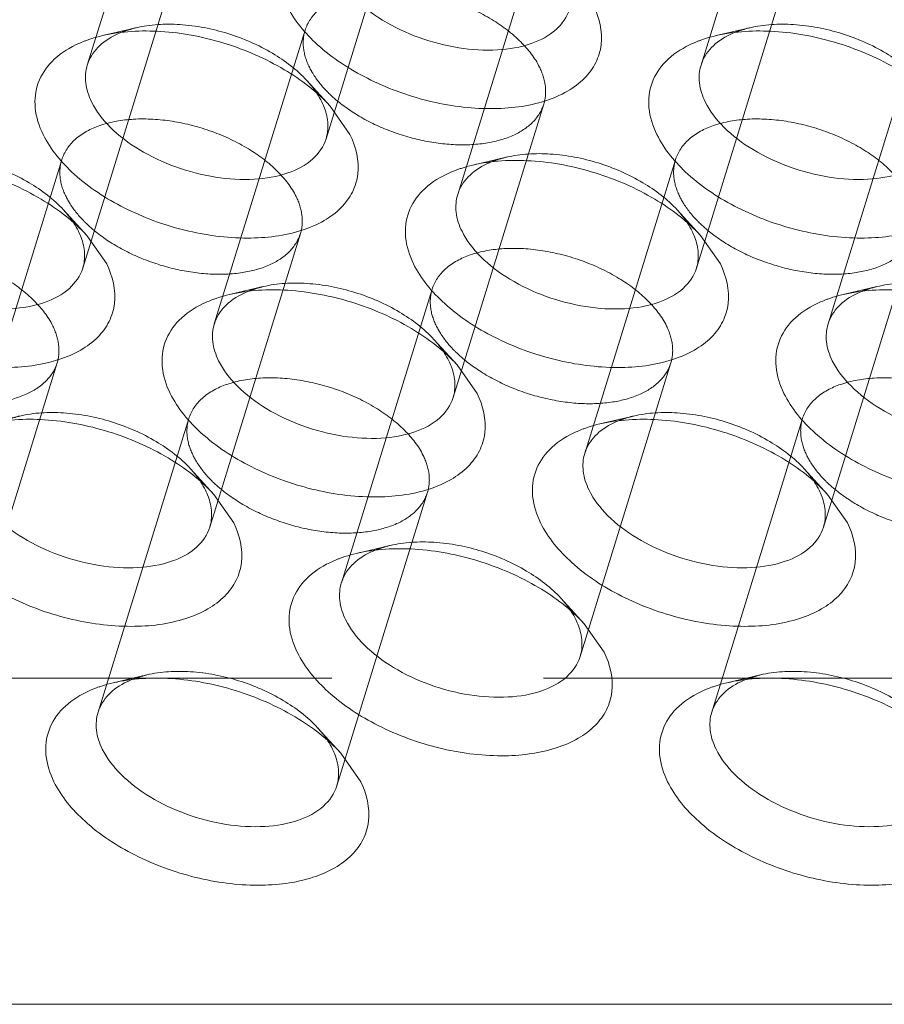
# Model space of a CAD drawing. Header units: millimetres. Extents: x 4497 to 13960, y 12291 to 16372.
# Tile 88 of 217: x 4886 to 4896, y 15290 to 15302. Entities that reach past the tile are written whole.
import ezdxf

# ---------------------------------------------------------------- set-up
doc = ezdxf.new("R2010")
doc.units = ezdxf.units.MM
doc.header["$LTSCALE"] = 0.8
doc.linetypes.add('HIDDEN', pattern=[9.525, 6.35, -3.175])
doc.layers.get('0').update_dxf_attribs({"linetype": 'CONTINUOUS', "lineweight": 0})
doc.layers.add('3', color=5, linetype='HIDDEN', lineweight=0)

msp = doc.modelspace()

# ---------------------------------------------------------------- linework, layer by layer
at = {"lineweight": 15}
for p, q in [((4889.773, 15300.578), (4890.011, 15300.237)), ((4886.852, 15299.024), (4887.09, 15298.683)), ((4894.22, 15299.024), (4894.458, 15298.683)), ((4891.299, 15297.47), (4891.537, 15297.129)), ((4888.377, 15295.916), (4888.615, 15295.575)), ((4895.746, 15295.916), (4895.983, 15295.575)), ((4892.824, 15294.362), (4893.062, 15294.021)), ((4889.902, 15292.808), (4890.14, 15292.467)), ((4943.998, 15289.794), (4860.642, 15289.794))]:
    msp.add_line(p, q, dxfattribs=at)
for centre, radius, start, end in [((4887.328, 15300.926), 0.493, 155.6291, 162.8691), ((4894.697, 15300.926), 0.493, 155.6291, 162.8691), ((4888.945, 15300.271), 0.81, 20.4993, 26.1968), ((4891.775, 15299.372), 0.493, 155.6291, 162.8691), ((4886.024, 15298.717), 0.81, 20.4993, 26.1968), ((4893.392, 15298.717), 0.81, 20.4993, 26.1968), ((4888.853, 15297.818), 0.493, 155.6291, 162.8691), ((4896.222, 15297.818), 0.493, 155.6291, 162.8691), ((4890.471, 15297.163), 0.81, 20.4993, 26.1968), ((4893.3, 15296.264), 0.493, 155.6291, 162.8691), ((4887.549, 15295.609), 0.81, 20.4993, 26.1968), ((4894.917, 15295.609), 0.81, 20.4993, 26.1968), ((4890.379, 15294.71), 0.493, 155.6291, 162.8691), ((4891.996, 15294.055), 0.81, 20.4993, 26.1968), ((4887.457, 15293.156), 0.493, 155.6291, 162.8691), ((4894.825, 15293.156), 0.493, 155.6291, 162.8691), ((4889.074, 15292.501), 0.81, 20.4993, 26.1968)]:
    msp.add_arc(centre, radius, start, end, dxfattribs=at)
for points, knots in [([(4892.645, 15301.74), (4892.617, 15301.648), (4892.488, 15301.465), (4892.171, 15301.303), (4891.765, 15301.236), (4891.306, 15301.265), (4890.838, 15301.387), (4890.407, 15301.589), (4890.058, 15301.851), (4889.886, 15302.07), (4889.83, 15302.183)], [0, 0, 0, 0, 0.087919, 0.191483, 0.315807, 0.456957, 0.606104, 0.752524, 0.886126, 1, 1, 1, 1]), ([(4892.933, 15301.791), (4893.004, 15301.646), (4893.065, 15301.398), (4892.972, 15301.092), (4892.828, 15300.898), (4892.618, 15300.743), (4892.245, 15300.585), (4891.669, 15300.518), (4890.936, 15300.617), (4890.224, 15300.878), (4889.631, 15301.263), (4889.338, 15301.61), (4889.249, 15301.791)], [0, 0, 0, 0, 0.096766, 0.141571, 0.18803, 0.239006, 0.296129, 0.428924, 0.580085, 0.735392, 0.87928, 1, 1, 1, 1]), ([(4886.855, 15301.37), (4886.87, 15301.375), (4886.93, 15301.396), (4886.991, 15301.413), (4887.038, 15301.424)], [0, 0, 0, 0, 0.243879, 1, 1, 1, 1]), ([(4886.879, 15301.129), (4886.913, 15301.204), (4887.027, 15301.346), (4887.184, 15301.432), (4887.272, 15301.466)], [0, 0, 0, 0, 0.464886, 1, 1, 1, 1]), ([(4887.038, 15301.424), (4887.266, 15301.477), (4887.769, 15301.503), (4888.516, 15301.358), (4889.214, 15301.055), (4889.615, 15300.751), (4889.773, 15300.578)], [0, 0, 0, 0, 0.236672, 0.49996, 0.763225, 1, 1, 1, 1]), ([(4894.224, 15301.37), (4894.238, 15301.375), (4894.298, 15301.396), (4894.36, 15301.413), (4894.406, 15301.424)], [0, 0, 0, 0, 0.243879, 1, 1, 1, 1]), ([(4894.248, 15301.129), (4894.281, 15301.204), (4894.395, 15301.346), (4894.553, 15301.432), (4894.64, 15301.466)], [0, 0, 0, 0, 0.464886, 1, 1, 1, 1]), ([(4894.406, 15301.424), (4894.634, 15301.477), (4895.137, 15301.503), (4895.884, 15301.358), (4896.583, 15301.055), (4896.984, 15300.751), (4897.142, 15300.578)], [0, 0, 0, 0, 0.236672, 0.49996, 0.763225, 1, 1, 1, 1]), ([(4886.327, 15300.237), (4886.278, 15300.337), (4886.21, 15300.544), (4886.246, 15300.867), (4886.428, 15301.14), (4886.613, 15301.262), (4886.717, 15301.312)], [0, 0, 0, 0, 0.260072, 0.494273, 0.731806, 1, 1, 1, 1]), ([(4886.717, 15301.312), (4886.75, 15301.329), (4886.796, 15301.348), (4886.843, 15301.366), (4886.855, 15301.37)], [0, 0, 0, 0, 0.744437, 1, 1, 1, 1]), ([(4893.696, 15300.237), (4893.646, 15300.337), (4893.579, 15300.544), (4893.614, 15300.867), (4893.797, 15301.14), (4893.982, 15301.262), (4894.086, 15301.312)], [0, 0, 0, 0, 0.260072, 0.494273, 0.731806, 1, 1, 1, 1]), ([(4894.086, 15301.312), (4894.119, 15301.329), (4894.165, 15301.348), (4894.212, 15301.366), (4894.224, 15301.37)], [0, 0, 0, 0, 0.744437, 1, 1, 1, 1]), ([(4886.909, 15300.629), (4886.874, 15300.7), (4886.825, 15300.847), (4886.836, 15301.003), (4886.857, 15301.071)], [0, 0, 0, 0, 0.52606, 1, 1, 1, 1]), ([(4894.277, 15300.629), (4894.242, 15300.7), (4894.193, 15300.847), (4894.204, 15301.003), (4894.226, 15301.071)], [0, 0, 0, 0, 0.52606, 1, 1, 1, 1]), ([(4889.724, 15300.186), (4889.695, 15300.094), (4889.567, 15299.911), (4889.249, 15299.749), (4888.844, 15299.682), (4888.384, 15299.711), (4887.916, 15299.833), (4887.485, 15300.034), (4887.136, 15300.297), (4886.964, 15300.516), (4886.909, 15300.629)], [0, 0, 0, 0, 0.087919, 0.191483, 0.315807, 0.456957, 0.606104, 0.752524, 0.886126, 1, 1, 1, 1]), ([(4897.092, 15300.186), (4897.063, 15300.094), (4896.935, 15299.911), (4896.617, 15299.749), (4896.212, 15299.682), (4895.753, 15299.711), (4895.285, 15299.833), (4894.854, 15300.034), (4894.504, 15300.297), (4894.332, 15300.516), (4894.277, 15300.629)], [0, 0, 0, 0, 0.087919, 0.191483, 0.315807, 0.456957, 0.606104, 0.752524, 0.886126, 1, 1, 1, 1]), ([(4889.704, 15300.555), (4889.726, 15300.494), (4889.756, 15300.371), (4889.741, 15300.243), (4889.724, 15300.186)], [0, 0, 0, 0, 0.519195, 1, 1, 1, 1]), ([(4890.011, 15300.237), (4890.083, 15300.092), (4890.144, 15299.844), (4890.05, 15299.538), (4889.906, 15299.344), (4889.696, 15299.189), (4889.323, 15299.031), (4888.747, 15298.964), (4888.015, 15299.063), (4887.302, 15299.324), (4886.71, 15299.709), (4886.416, 15300.056), (4886.327, 15300.237)], [0, 0, 0, 0, 0.096766, 0.141571, 0.18803, 0.239006, 0.296129, 0.428924, 0.580085, 0.735392, 0.87928, 1, 1, 1, 1]), ([(4897.38, 15300.237), (4897.451, 15300.092), (4897.512, 15299.844), (4897.419, 15299.538), (4897.275, 15299.344), (4897.065, 15299.189), (4896.692, 15299.031), (4896.115, 15298.964), (4895.383, 15299.063), (4894.671, 15299.324), (4894.078, 15299.709), (4893.784, 15300.056), (4893.696, 15300.237)], [0, 0, 0, 0, 0.096766, 0.141571, 0.18803, 0.239006, 0.296129, 0.428924, 0.580085, 0.735392, 0.87928, 1, 1, 1, 1]), ([(4884.116, 15299.87), (4884.344, 15299.923), (4884.847, 15299.949), (4885.594, 15299.804), (4886.293, 15299.501), (4886.694, 15299.197), (4886.852, 15299.024)], [0, 0, 0, 0, 0.236672, 0.49996, 0.763225, 1, 1, 1, 1]), ([(4891.302, 15299.816), (4891.317, 15299.821), (4891.377, 15299.842), (4891.438, 15299.859), (4891.485, 15299.87)], [0, 0, 0, 0, 0.243879, 1, 1, 1, 1]), ([(4891.326, 15299.575), (4891.36, 15299.65), (4891.474, 15299.792), (4891.631, 15299.878), (4891.718, 15299.912)], [0, 0, 0, 0, 0.464886, 1, 1, 1, 1]), ([(4891.485, 15299.87), (4891.713, 15299.923), (4892.215, 15299.949), (4892.963, 15299.804), (4893.661, 15299.501), (4894.062, 15299.197), (4894.22, 15299.024)], [0, 0, 0, 0, 0.236672, 0.49996, 0.763225, 1, 1, 1, 1]), ([(4890.774, 15298.683), (4890.725, 15298.783), (4890.657, 15298.99), (4890.693, 15299.313), (4890.875, 15299.586), (4891.06, 15299.708), (4891.164, 15299.758)], [0, 0, 0, 0, 0.260072, 0.494273, 0.731806, 1, 1, 1, 1]), ([(4891.164, 15299.758), (4891.197, 15299.775), (4891.243, 15299.794), (4891.29, 15299.812), (4891.302, 15299.816)], [0, 0, 0, 0, 0.744437, 1, 1, 1, 1]), ([(4891.356, 15299.075), (4891.321, 15299.146), (4891.271, 15299.293), (4891.283, 15299.449), (4891.304, 15299.517)], [0, 0, 0, 0, 0.52606, 1, 1, 1, 1]), ([(4886.802, 15298.632), (4886.773, 15298.54), (4886.645, 15298.357), (4886.327, 15298.195), (4885.922, 15298.128), (4885.463, 15298.157), (4884.995, 15298.279), (4884.564, 15298.48), (4884.214, 15298.743), (4884.042, 15298.962), (4883.987, 15299.075)], [0, 0, 0, 0, 0.087919, 0.191483, 0.315807, 0.456957, 0.606104, 0.752524, 0.886126, 1, 1, 1, 1]), ([(4894.17, 15298.632), (4894.142, 15298.54), (4894.013, 15298.357), (4893.696, 15298.195), (4893.291, 15298.128), (4892.831, 15298.157), (4892.363, 15298.279), (4891.932, 15298.48), (4891.583, 15298.743), (4891.411, 15298.962), (4891.356, 15299.075)], [0, 0, 0, 0, 0.087919, 0.191483, 0.315807, 0.456957, 0.606104, 0.752524, 0.886126, 1, 1, 1, 1]), ([(4886.782, 15299.001), (4886.805, 15298.94), (4886.834, 15298.816), (4886.82, 15298.689), (4886.802, 15298.632)], [0, 0, 0, 0, 0.519195, 1, 1, 1, 1]), ([(4894.151, 15299.001), (4894.173, 15298.94), (4894.202, 15298.816), (4894.188, 15298.689), (4894.17, 15298.632)], [0, 0, 0, 0, 0.519195, 1, 1, 1, 1]), ([(4887.09, 15298.683), (4887.161, 15298.538), (4887.222, 15298.29), (4887.129, 15297.984), (4886.985, 15297.79), (4886.774, 15297.635), (4886.401, 15297.477), (4885.825, 15297.41), (4885.093, 15297.509), (4884.381, 15297.77), (4883.788, 15298.155), (4883.494, 15298.502), (4883.405, 15298.683)], [0, 0, 0, 0, 0.096766, 0.141571, 0.18803, 0.239006, 0.296129, 0.428924, 0.580085, 0.735392, 0.87928, 1, 1, 1, 1]), ([(4894.458, 15298.683), (4894.529, 15298.538), (4894.59, 15298.29), (4894.497, 15297.984), (4894.353, 15297.79), (4894.143, 15297.635), (4893.77, 15297.477), (4893.194, 15297.41), (4892.462, 15297.509), (4891.749, 15297.77), (4891.157, 15298.155), (4890.863, 15298.502), (4890.774, 15298.683)], [0, 0, 0, 0, 0.096766, 0.141571, 0.18803, 0.239006, 0.296129, 0.428924, 0.580085, 0.735392, 0.87928, 1, 1, 1, 1]), ([(4888.404, 15298.021), (4888.438, 15298.096), (4888.552, 15298.238), (4888.709, 15298.323), (4888.797, 15298.358)], [0, 0, 0, 0, 0.464886, 1, 1, 1, 1]), ([(4888.563, 15298.316), (4888.791, 15298.369), (4889.294, 15298.395), (4890.041, 15298.25), (4890.739, 15297.947), (4891.141, 15297.643), (4891.299, 15297.47)], [0, 0, 0, 0, 0.236672, 0.49996, 0.763225, 1, 1, 1, 1]), ([(4895.773, 15298.021), (4895.806, 15298.096), (4895.921, 15298.238), (4896.078, 15298.323), (4896.165, 15298.358)], [0, 0, 0, 0, 0.464886, 1, 1, 1, 1]), ([(4895.932, 15298.316), (4896.16, 15298.369), (4896.662, 15298.395), (4897.41, 15298.25), (4898.108, 15297.947), (4898.509, 15297.643), (4898.667, 15297.47)], [0, 0, 0, 0, 0.236672, 0.49996, 0.763225, 1, 1, 1, 1]), ([(4887.852, 15297.129), (4887.803, 15297.229), (4887.735, 15297.436), (4887.771, 15297.759), (4887.953, 15298.032), (4888.139, 15298.154), (4888.242, 15298.204)], [0, 0, 0, 0, 0.260072, 0.494273, 0.731806, 1, 1, 1, 1]), ([(4888.242, 15298.204), (4888.276, 15298.22), (4888.322, 15298.24), (4888.368, 15298.258), (4888.38, 15298.262)], [0, 0, 0, 0, 0.744437, 1, 1, 1, 1]), ([(4888.38, 15298.262), (4888.395, 15298.267), (4888.455, 15298.288), (4888.516, 15298.305), (4888.563, 15298.316)], [0, 0, 0, 0, 0.243879, 1, 1, 1, 1]), ([(4895.221, 15297.129), (4895.172, 15297.229), (4895.104, 15297.436), (4895.139, 15297.759), (4895.322, 15298.032), (4895.507, 15298.154), (4895.611, 15298.204)], [0, 0, 0, 0, 0.260072, 0.494273, 0.731806, 1, 1, 1, 1]), ([(4895.611, 15298.204), (4895.644, 15298.22), (4895.69, 15298.24), (4895.737, 15298.258), (4895.749, 15298.262)], [0, 0, 0, 0, 0.744437, 1, 1, 1, 1]), ([(4895.749, 15298.262), (4895.763, 15298.267), (4895.824, 15298.288), (4895.885, 15298.305), (4895.932, 15298.316)], [0, 0, 0, 0, 0.243879, 1, 1, 1, 1]), ([(4888.434, 15297.521), (4888.399, 15297.592), (4888.35, 15297.739), (4888.361, 15297.895), (4888.382, 15297.963)], [0, 0, 0, 0, 0.52606, 1, 1, 1, 1]), ([(4895.802, 15297.521), (4895.767, 15297.592), (4895.718, 15297.739), (4895.73, 15297.895), (4895.751, 15297.963)], [0, 0, 0, 0, 0.52606, 1, 1, 1, 1]), ([(4891.249, 15297.078), (4891.22, 15296.985), (4891.092, 15296.803), (4890.774, 15296.641), (4890.369, 15296.574), (4889.91, 15296.603), (4889.442, 15296.725), (4889.01, 15296.926), (4888.661, 15297.189), (4888.489, 15297.408), (4888.434, 15297.521)], [0, 0, 0, 0, 0.087919, 0.191483, 0.315807, 0.456957, 0.606104, 0.752524, 0.886126, 1, 1, 1, 1]), ([(4898.617, 15297.078), (4898.589, 15296.985), (4898.46, 15296.803), (4898.143, 15296.641), (4897.737, 15296.574), (4897.278, 15296.603), (4896.81, 15296.725), (4896.379, 15296.926), (4896.03, 15297.189), (4895.858, 15297.408), (4895.802, 15297.521)], [0, 0, 0, 0, 0.087919, 0.191483, 0.315807, 0.456957, 0.606104, 0.752524, 0.886126, 1, 1, 1, 1]), ([(4891.229, 15297.447), (4891.252, 15297.386), (4891.281, 15297.262), (4891.266, 15297.135), (4891.249, 15297.078)], [0, 0, 0, 0, 0.519195, 1, 1, 1, 1]), ([(4891.537, 15297.129), (4891.608, 15296.984), (4891.669, 15296.736), (4891.575, 15296.43), (4891.431, 15296.236), (4891.221, 15296.081), (4890.848, 15295.923), (4890.272, 15295.856), (4889.54, 15295.955), (4888.828, 15296.216), (4888.235, 15296.601), (4887.941, 15296.948), (4887.852, 15297.129)], [0, 0, 0, 0, 0.096766, 0.141571, 0.18803, 0.239006, 0.296129, 0.428924, 0.580085, 0.735392, 0.87928, 1, 1, 1, 1]), ([(4898.905, 15297.129), (4898.976, 15296.984), (4899.037, 15296.736), (4898.944, 15296.43), (4898.8, 15296.236), (4898.59, 15296.081), (4898.217, 15295.923), (4897.641, 15295.856), (4896.908, 15295.955), (4896.196, 15296.216), (4895.604, 15296.601), (4895.31, 15296.948), (4895.221, 15297.129)], [0, 0, 0, 0, 0.096766, 0.141571, 0.18803, 0.239006, 0.296129, 0.428924, 0.580085, 0.735392, 0.87928, 1, 1, 1, 1]), ([(4885.641, 15296.762), (4885.869, 15296.815), (4886.372, 15296.841), (4887.12, 15296.696), (4887.818, 15296.393), (4888.219, 15296.089), (4888.377, 15295.916)], [0, 0, 0, 0, 0.236672, 0.49996, 0.763225, 1, 1, 1, 1]), ([(4892.851, 15296.467), (4892.885, 15296.542), (4892.999, 15296.684), (4893.156, 15296.769), (4893.244, 15296.804)], [0, 0, 0, 0, 0.464886, 1, 1, 1, 1]), ([(4893.01, 15296.762), (4893.238, 15296.815), (4893.741, 15296.841), (4894.488, 15296.696), (4895.186, 15296.393), (4895.587, 15296.089), (4895.746, 15295.916)], [0, 0, 0, 0, 0.236672, 0.49996, 0.763225, 1, 1, 1, 1]), ([(4892.689, 15296.65), (4892.723, 15296.666), (4892.768, 15296.686), (4892.815, 15296.704), (4892.827, 15296.708)], [0, 0, 0, 0, 0.744437, 1, 1, 1, 1]), ([(4892.827, 15296.708), (4892.842, 15296.713), (4892.902, 15296.734), (4892.963, 15296.751), (4893.01, 15296.762)], [0, 0, 0, 0, 0.243879, 1, 1, 1, 1]), ([(4892.299, 15295.575), (4892.25, 15295.675), (4892.182, 15295.882), (4892.218, 15296.205), (4892.4, 15296.478), (4892.586, 15296.6), (4892.689, 15296.65)], [0, 0, 0, 0, 0.260072, 0.494273, 0.731806, 1, 1, 1, 1]), ([(4892.881, 15295.967), (4892.846, 15296.038), (4892.797, 15296.185), (4892.808, 15296.341), (4892.829, 15296.409)], [0, 0, 0, 0, 0.52606, 1, 1, 1, 1]), ([(4888.327, 15295.524), (4888.299, 15295.431), (4888.17, 15295.249), (4887.853, 15295.087), (4887.447, 15295.02), (4886.988, 15295.049), (4886.52, 15295.171), (4886.089, 15295.372), (4885.74, 15295.635), (4885.568, 15295.854), (4885.512, 15295.967)], [0, 0, 0, 0, 0.087919, 0.191483, 0.315807, 0.456957, 0.606104, 0.752524, 0.886126, 1, 1, 1, 1]), ([(4895.696, 15295.524), (4895.667, 15295.431), (4895.539, 15295.249), (4895.221, 15295.087), (4894.816, 15295.02), (4894.357, 15295.049), (4893.888, 15295.171), (4893.457, 15295.372), (4893.108, 15295.635), (4892.936, 15295.854), (4892.881, 15295.967)], [0, 0, 0, 0, 0.087919, 0.191483, 0.315807, 0.456957, 0.606104, 0.752524, 0.886126, 1, 1, 1, 1]), ([(4888.307, 15295.893), (4888.33, 15295.832), (4888.359, 15295.708), (4888.345, 15295.581), (4888.327, 15295.524)], [0, 0, 0, 0, 0.519195, 1, 1, 1, 1]), ([(4895.676, 15295.893), (4895.698, 15295.832), (4895.728, 15295.708), (4895.713, 15295.581), (4895.696, 15295.524)], [0, 0, 0, 0, 0.519195, 1, 1, 1, 1]), ([(4888.615, 15295.575), (4888.686, 15295.43), (4888.747, 15295.182), (4888.654, 15294.876), (4888.51, 15294.682), (4888.3, 15294.527), (4887.927, 15294.369), (4887.35, 15294.302), (4886.618, 15294.401), (4885.906, 15294.662), (4885.313, 15295.047), (4885.02, 15295.394), (4884.931, 15295.575)], [0, 0, 0, 0, 0.096766, 0.141571, 0.18803, 0.239006, 0.296129, 0.428924, 0.580085, 0.735392, 0.87928, 1, 1, 1, 1]), ([(4895.983, 15295.575), (4896.055, 15295.43), (4896.116, 15295.182), (4896.022, 15294.876), (4895.878, 15294.682), (4895.668, 15294.527), (4895.295, 15294.369), (4894.719, 15294.302), (4893.987, 15294.401), (4893.274, 15294.662), (4892.682, 15295.047), (4892.388, 15295.394), (4892.299, 15295.575)], [0, 0, 0, 0, 0.096766, 0.141571, 0.18803, 0.239006, 0.296129, 0.428924, 0.580085, 0.735392, 0.87928, 1, 1, 1, 1]), ([(4889.93, 15294.913), (4889.963, 15294.988), (4890.077, 15295.13), (4890.235, 15295.215), (4890.322, 15295.25)], [0, 0, 0, 0, 0.464886, 1, 1, 1, 1]), ([(4890.088, 15295.208), (4890.316, 15295.261), (4890.819, 15295.287), (4891.566, 15295.142), (4892.265, 15294.839), (4892.666, 15294.535), (4892.824, 15294.362)], [0, 0, 0, 0, 0.236672, 0.49996, 0.763225, 1, 1, 1, 1]), ([(4889.767, 15295.096), (4889.801, 15295.112), (4889.847, 15295.132), (4889.894, 15295.15), (4889.906, 15295.154)], [0, 0, 0, 0, 0.744437, 1, 1, 1, 1]), ([(4889.906, 15295.154), (4889.92, 15295.159), (4889.98, 15295.18), (4890.042, 15295.197), (4890.088, 15295.208)], [0, 0, 0, 0, 0.243879, 1, 1, 1, 1]), ([(4889.378, 15294.021), (4889.328, 15294.121), (4889.26, 15294.328), (4889.296, 15294.651), (4889.479, 15294.924), (4889.664, 15295.046), (4889.767, 15295.096)], [0, 0, 0, 0, 0.260072, 0.494273, 0.731806, 1, 1, 1, 1]), ([(4889.959, 15294.413), (4889.924, 15294.484), (4889.875, 15294.631), (4889.886, 15294.787), (4889.907, 15294.855)], [0, 0, 0, 0, 0.52606, 1, 1, 1, 1]), ([(4892.774, 15293.97), (4892.745, 15293.877), (4892.617, 15293.695), (4892.299, 15293.533), (4891.894, 15293.466), (4891.435, 15293.495), (4890.967, 15293.617), (4890.536, 15293.818), (4890.186, 15294.081), (4890.014, 15294.3), (4889.959, 15294.413)], [0, 0, 0, 0, 0.087919, 0.191483, 0.315807, 0.456957, 0.606104, 0.752524, 0.886126, 1, 1, 1, 1]), ([(4892.754, 15294.339), (4892.777, 15294.278), (4892.806, 15294.154), (4892.792, 15294.027), (4892.774, 15293.97)], [0, 0, 0, 0, 0.519195, 1, 1, 1, 1]), ([(4893.062, 15294.021), (4893.133, 15293.876), (4893.194, 15293.628), (4893.101, 15293.322), (4892.957, 15293.128), (4892.746, 15292.973), (4892.373, 15292.815), (4891.797, 15292.748), (4891.065, 15292.847), (4890.353, 15293.108), (4889.76, 15293.493), (4889.466, 15293.84), (4889.378, 15294.021)], [0, 0, 0, 0, 0.096766, 0.141571, 0.18803, 0.239006, 0.296129, 0.428924, 0.580085, 0.735392, 0.87928, 1, 1, 1, 1]), ([(4887.167, 15293.654), (4887.395, 15293.707), (4887.897, 15293.733), (4888.645, 15293.588), (4889.343, 15293.285), (4889.744, 15292.981), (4889.902, 15292.808)], [0, 0, 0, 0, 0.236672, 0.49996, 0.763225, 1, 1, 1, 1]), ([(4894.535, 15293.654), (4894.763, 15293.707), (4895.266, 15293.733), (4896.013, 15293.588), (4896.712, 15293.285), (4897.113, 15292.981), (4897.271, 15292.808)], [0, 0, 0, 0, 0.236672, 0.49996, 0.763225, 1, 1, 1, 1]), ([(4886.846, 15293.542), (4886.879, 15293.558), (4886.925, 15293.578), (4886.972, 15293.596), (4886.984, 15293.6)], [0, 0, 0, 0, 0.744437, 1, 1, 1, 1]), ([(4886.984, 15293.6), (4886.999, 15293.605), (4887.059, 15293.626), (4887.12, 15293.643), (4887.167, 15293.654)], [0, 0, 0, 0, 0.243879, 1, 1, 1, 1]), ([(4887.008, 15293.359), (4887.042, 15293.434), (4887.156, 15293.576), (4887.313, 15293.661), (4887.4, 15293.696)], [0, 0, 0, 0, 0.464886, 1, 1, 1, 1]), ([(4894.214, 15293.542), (4894.248, 15293.558), (4894.294, 15293.578), (4894.34, 15293.596), (4894.352, 15293.6)], [0, 0, 0, 0, 0.744437, 1, 1, 1, 1]), ([(4894.352, 15293.6), (4894.367, 15293.605), (4894.427, 15293.626), (4894.488, 15293.643), (4894.535, 15293.654)], [0, 0, 0, 0, 0.243879, 1, 1, 1, 1]), ([(4894.376, 15293.359), (4894.41, 15293.434), (4894.524, 15293.576), (4894.681, 15293.661), (4894.769, 15293.696)], [0, 0, 0, 0, 0.464886, 1, 1, 1, 1]), ([(4886.456, 15292.467), (4886.407, 15292.567), (4886.339, 15292.774), (4886.375, 15293.097), (4886.557, 15293.37), (4886.742, 15293.492), (4886.846, 15293.542)], [0, 0, 0, 0, 0.260072, 0.494273, 0.731806, 1, 1, 1, 1]), ([(4893.824, 15292.467), (4893.775, 15292.567), (4893.707, 15292.774), (4893.743, 15293.097), (4893.925, 15293.37), (4894.111, 15293.492), (4894.214, 15293.542)], [0, 0, 0, 0, 0.260072, 0.494273, 0.731806, 1, 1, 1, 1]), ([(4887.037, 15292.859), (4887.002, 15292.93), (4886.953, 15293.076), (4886.965, 15293.233), (4886.986, 15293.301)], [0, 0, 0, 0, 0.52606, 1, 1, 1, 1]), ([(4894.406, 15292.859), (4894.371, 15292.93), (4894.322, 15293.076), (4894.333, 15293.233), (4894.354, 15293.301)], [0, 0, 0, 0, 0.52606, 1, 1, 1, 1]), ([(4889.852, 15292.416), (4889.824, 15292.323), (4889.695, 15292.141), (4889.378, 15291.979), (4888.972, 15291.912), (4888.513, 15291.941), (4888.045, 15292.063), (4887.614, 15292.264), (4887.265, 15292.527), (4887.093, 15292.746), (4887.037, 15292.859)], [0, 0, 0, 0, 0.087919, 0.191483, 0.315807, 0.456957, 0.606104, 0.752524, 0.886126, 1, 1, 1, 1]), ([(4889.833, 15292.785), (4889.855, 15292.724), (4889.884, 15292.6), (4889.87, 15292.473), (4889.852, 15292.416)], [0, 0, 0, 0, 0.519195, 1, 1, 1, 1]), ([(4897.221, 15292.416), (4897.192, 15292.323), (4897.064, 15292.141), (4896.746, 15291.979), (4896.341, 15291.912), (4895.882, 15291.941), (4895.414, 15292.063), (4894.983, 15292.264), (4894.633, 15292.527), (4894.461, 15292.746), (4894.406, 15292.859)], [0, 0, 0, 0, 0.087919, 0.191483, 0.315807, 0.456957, 0.606104, 0.752524, 0.886126, 1, 1, 1, 1]), ([(4890.14, 15292.467), (4890.211, 15292.322), (4890.272, 15292.074), (4890.179, 15291.768), (4890.035, 15291.574), (4889.825, 15291.419), (4889.452, 15291.261), (4888.876, 15291.194), (4888.143, 15291.293), (4887.431, 15291.554), (4886.839, 15291.939), (4886.545, 15292.286), (4886.456, 15292.467)], [0, 0, 0, 0, 0.096766, 0.141571, 0.18803, 0.239006, 0.296129, 0.428924, 0.580085, 0.735392, 0.87928, 1, 1, 1, 1]), ([(4897.509, 15292.467), (4897.58, 15292.322), (4897.641, 15292.074), (4897.548, 15291.768), (4897.403, 15291.574), (4897.193, 15291.419), (4896.82, 15291.261), (4896.244, 15291.194), (4895.512, 15291.293), (4894.8, 15291.554), (4894.207, 15291.939), (4893.913, 15292.286), (4893.824, 15292.467)], [0, 0, 0, 0, 0.096766, 0.141571, 0.18803, 0.239006, 0.296129, 0.428924, 0.580085, 0.735392, 0.87928, 1, 1, 1, 1])]:
    msp.add_open_spline(points, degree=3, knots=knots, dxfattribs=at)
for points in [[(4889.617, 15300.725), (4889.637, 15300.694), (4889.656, 15300.662), (4889.672, 15300.629)], [(4886.696, 15299.171), (4886.716, 15299.14), (4886.734, 15299.108), (4886.75, 15299.075)], [(4894.064, 15299.171), (4894.084, 15299.14), (4894.102, 15299.108), (4894.119, 15299.075)], [(4891.142, 15297.617), (4891.162, 15297.586), (4891.181, 15297.554), (4891.197, 15297.521)], [(4888.221, 15296.063), (4888.241, 15296.032), (4888.259, 15296), (4888.275, 15295.967)], [(4895.589, 15296.063), (4895.609, 15296.032), (4895.628, 15296), (4895.644, 15295.967)], [(4892.668, 15294.509), (4892.688, 15294.478), (4892.706, 15294.446), (4892.722, 15294.413)], [(4889.746, 15292.955), (4889.766, 15292.924), (4889.784, 15292.892), (4889.801, 15292.859)]]:
    msp.add_open_spline(points, degree=3, dxfattribs=at)
at = {"layer": '3'}
for p, q in [((4887.946, 15304.597), (4886.857, 15301.071)), ((4895.315, 15304.597), (4894.226, 15301.071)), ((4890.813, 15303.711), (4889.723, 15300.186)), ((4892.393, 15303.043), (4891.304, 15299.517)), ((4887.891, 15302.157), (4886.802, 15298.632)), ((4895.26, 15302.157), (4894.17, 15298.632)), ((4887.442, 15301.519), (4887.038, 15301.424)), ((4894.81, 15301.519), (4894.406, 15301.424)), ((4889.472, 15301.488), (4888.382, 15297.963)), ((4896.84, 15301.488), (4895.751, 15297.963)), ((4889.493, 15300.885), (4889.773, 15300.578)), ((4892.338, 15300.603), (4891.249, 15297.078)), ((4886.55, 15299.934), (4885.461, 15296.409)), ((4891.888, 15299.965), (4891.484, 15299.87)), ((4893.919, 15299.934), (4892.829, 15296.409)), ((4886.571, 15299.331), (4886.852, 15299.024)), ((4893.94, 15299.331), (4894.22, 15299.024)), ((4889.416, 15299.049), (4888.327, 15295.524)), ((4896.785, 15299.049), (4895.695, 15295.524)), ((4888.967, 15298.411), (4888.563, 15298.316)), ((4890.997, 15298.38), (4889.908, 15294.855)), ((4896.335, 15298.411), (4895.931, 15298.316)), ((4891.018, 15297.777), (4891.298, 15297.47)), ((4886.495, 15297.495), (4885.405, 15293.97)), ((4893.863, 15297.495), (4892.774, 15293.97)), ((4888.075, 15296.826), (4886.986, 15293.301)), ((4893.414, 15296.857), (4893.01, 15296.762)), ((4895.444, 15296.826), (4894.354, 15293.301)), ((4888.097, 15296.223), (4888.377, 15295.916)), ((4895.465, 15296.223), (4895.745, 15295.916)), ((4890.942, 15295.941), (4889.852, 15292.416)), ((4890.492, 15295.303), (4890.088, 15295.208)), ((4892.544, 15294.669), (4892.824, 15294.362)), ((4861.853, 15293.711), (4945.209, 15293.711)), ((4887.57, 15293.749), (4887.166, 15293.654)), ((4894.939, 15293.749), (4894.535, 15293.654)), ((4889.622, 15293.115), (4889.902, 15292.808))]:
    msp.add_line(p, q, dxfattribs=at)
for centre, radius, start, end in [((4887.678, 15300.436), 1.107, 109.7141, 111.5324), ((4895.046, 15300.436), 1.107, 109.7141, 111.5324), ((4890.796, 15301.791), 1.483, 224.1795, 225.385), ((4892.125, 15298.882), 1.107, 109.7141, 111.5324), ((4887.874, 15300.237), 1.483, 224.1795, 225.385), ((4895.243, 15300.237), 1.483, 224.1795, 225.385), ((4889.203, 15297.328), 1.107, 109.7141, 111.5324), ((4896.572, 15297.328), 1.107, 109.7141, 111.5324), ((4892.321, 15298.683), 1.483, 224.1795, 225.385), ((4893.65, 15295.774), 1.107, 109.7141, 111.5324), ((4889.399, 15297.129), 1.483, 224.1795, 225.385), ((4896.768, 15297.129), 1.483, 224.1795, 225.385), ((4890.728, 15294.22), 1.107, 109.7141, 111.5324), ((4887.807, 15292.666), 1.107, 109.7141, 111.5324), ((4895.175, 15292.666), 1.107, 109.7141, 111.5324)]:
    msp.add_arc(centre, radius, start, end, dxfattribs=at)
for points, knots in [([(4892.286, 15301.046), (4892.231, 15301.158), (4892.059, 15301.377), (4891.71, 15301.639), (4891.279, 15301.842), (4890.811, 15301.963), (4890.352, 15301.993), (4889.947, 15301.925), (4889.629, 15301.764), (4889.5, 15301.581), (4889.472, 15301.489)], [0, 0, 0, 0, 0.113912, 0.247462, 0.393862, 0.542998, 0.684156, 0.808494, 0.912079, 1, 1, 1, 1]), ([(4887.305, 15301.478), (4887.315, 15301.482), (4887.361, 15301.498), (4887.407, 15301.51), (4887.442, 15301.519)], [0, 0, 0, 0, 0.243856, 1, 1, 1, 1]), ([(4887.442, 15301.519), (4887.613, 15301.559), (4887.99, 15301.578), (4888.55, 15301.47), (4889.074, 15301.242), (4889.375, 15301.014), (4889.493, 15300.885)], [0, 0, 0, 0, 0.236707, 0.500021, 0.763374, 1, 1, 1, 1]), ([(4894.673, 15301.478), (4894.684, 15301.482), (4894.729, 15301.498), (4894.775, 15301.51), (4894.81, 15301.519)], [0, 0, 0, 0, 0.243856, 1, 1, 1, 1]), ([(4894.81, 15301.519), (4894.981, 15301.559), (4895.358, 15301.578), (4895.919, 15301.47), (4896.442, 15301.242), (4896.743, 15301.014), (4896.862, 15300.885)], [0, 0, 0, 0, 0.236707, 0.500021, 0.763374, 1, 1, 1, 1]), ([(4889.472, 15301.489), (4889.45, 15301.42), (4889.439, 15301.264), (4889.488, 15301.117), (4889.523, 15301.046)], [0, 0, 0, 0, 0.474243, 1, 1, 1, 1]), ([(4889.523, 15301.046), (4889.535, 15301.021), (4889.593, 15300.916), (4889.669, 15300.823), (4889.732, 15300.757)], [0, 0, 0, 0, 0.233339, 1, 1, 1, 1]), ([(4892.338, 15300.603), (4892.359, 15300.671), (4892.371, 15300.827), (4892.321, 15300.974), (4892.286, 15301.046)], [0, 0, 0, 0, 0.474243, 1, 1, 1, 1]), ([(4889.493, 15300.885), (4889.505, 15300.872), (4889.55, 15300.821), (4889.59, 15300.767), (4889.617, 15300.725)], [0, 0, 0, 0, 0.259024, 1, 1, 1, 1]), ([(4889.754, 15300.735), (4889.845, 15300.646), (4890.059, 15300.481), (4890.426, 15300.294), (4890.831, 15300.165), (4891.242, 15300.104), (4891.627, 15300.118), (4891.958, 15300.205), (4892.212, 15300.364), (4892.313, 15300.522), (4892.338, 15300.603)], [0, 0, 0, 0, 0.131245, 0.274361, 0.421982, 0.565965, 0.698798, 0.81512, 0.913714, 1, 1, 1, 1]), ([(4889.365, 15299.492), (4889.309, 15299.604), (4889.138, 15299.823), (4888.788, 15300.085), (4888.357, 15300.288), (4887.889, 15300.409), (4887.43, 15300.439), (4887.025, 15300.371), (4886.707, 15300.21), (4886.579, 15300.027), (4886.55, 15299.935)], [0, 0, 0, 0, 0.113912, 0.247462, 0.393862, 0.542998, 0.684156, 0.808494, 0.912079, 1, 1, 1, 1]), ([(4896.733, 15299.492), (4896.678, 15299.604), (4896.506, 15299.823), (4896.157, 15300.085), (4895.726, 15300.288), (4895.258, 15300.409), (4894.799, 15300.439), (4894.393, 15300.371), (4894.076, 15300.21), (4893.947, 15300.027), (4893.919, 15299.935)], [0, 0, 0, 0, 0.113912, 0.247462, 0.393862, 0.542998, 0.684156, 0.808494, 0.912079, 1, 1, 1, 1]), ([(4884.52, 15299.965), (4884.691, 15300.005), (4885.068, 15300.024), (4885.629, 15299.916), (4886.152, 15299.688), (4886.453, 15299.46), (4886.572, 15299.331)], [0, 0, 0, 0, 0.236707, 0.500021, 0.763374, 1, 1, 1, 1]), ([(4891.889, 15299.965), (4892.06, 15300.005), (4892.437, 15300.024), (4892.997, 15299.916), (4893.521, 15299.688), (4893.822, 15299.46), (4893.94, 15299.331)], [0, 0, 0, 0, 0.236707, 0.500021, 0.763374, 1, 1, 1, 1]), ([(4886.55, 15299.935), (4886.529, 15299.866), (4886.517, 15299.71), (4886.566, 15299.563), (4886.602, 15299.492)], [0, 0, 0, 0, 0.474243, 1, 1, 1, 1]), ([(4891.751, 15299.924), (4891.762, 15299.928), (4891.808, 15299.944), (4891.854, 15299.956), (4891.889, 15299.965)], [0, 0, 0, 0, 0.243856, 1, 1, 1, 1]), ([(4893.919, 15299.935), (4893.897, 15299.866), (4893.886, 15299.71), (4893.935, 15299.563), (4893.97, 15299.492)], [0, 0, 0, 0, 0.474243, 1, 1, 1, 1]), ([(4886.602, 15299.492), (4886.614, 15299.467), (4886.671, 15299.362), (4886.747, 15299.269), (4886.811, 15299.203)], [0, 0, 0, 0, 0.233339, 1, 1, 1, 1]), ([(4889.416, 15299.049), (4889.437, 15299.117), (4889.449, 15299.273), (4889.4, 15299.42), (4889.365, 15299.492)], [0, 0, 0, 0, 0.474243, 1, 1, 1, 1]), ([(4893.97, 15299.492), (4893.982, 15299.467), (4894.04, 15299.362), (4894.116, 15299.269), (4894.179, 15299.203)], [0, 0, 0, 0, 0.233339, 1, 1, 1, 1]), ([(4886.572, 15299.331), (4886.583, 15299.318), (4886.628, 15299.267), (4886.669, 15299.213), (4886.696, 15299.171)], [0, 0, 0, 0, 0.259024, 1, 1, 1, 1]), ([(4893.94, 15299.331), (4893.952, 15299.318), (4893.996, 15299.267), (4894.037, 15299.213), (4894.064, 15299.171)], [0, 0, 0, 0, 0.259024, 1, 1, 1, 1]), ([(4886.833, 15299.181), (4886.923, 15299.092), (4887.137, 15298.927), (4887.504, 15298.74), (4887.909, 15298.611), (4888.32, 15298.55), (4888.705, 15298.564), (4889.036, 15298.651), (4889.29, 15298.81), (4889.391, 15298.968), (4889.416, 15299.049)], [0, 0, 0, 0, 0.131245, 0.274361, 0.421982, 0.565965, 0.698798, 0.81512, 0.913714, 1, 1, 1, 1]), ([(4894.201, 15299.181), (4894.292, 15299.092), (4894.505, 15298.927), (4894.873, 15298.74), (4895.278, 15298.611), (4895.689, 15298.55), (4896.074, 15298.564), (4896.404, 15298.651), (4896.658, 15298.81), (4896.76, 15298.968), (4896.785, 15299.049)], [0, 0, 0, 0, 0.131245, 0.274361, 0.421982, 0.565965, 0.698798, 0.81512, 0.913714, 1, 1, 1, 1]), ([(4886.443, 15297.938), (4886.388, 15298.05), (4886.216, 15298.269), (4885.866, 15298.531), (4885.436, 15298.734), (4884.968, 15298.855), (4884.509, 15298.885), (4884.103, 15298.817), (4883.786, 15298.656), (4883.657, 15298.473), (4883.628, 15298.381)], [0, 0, 0, 0, 0.113912, 0.247462, 0.393862, 0.542998, 0.684156, 0.808494, 0.912079, 1, 1, 1, 1]), ([(4893.812, 15297.938), (4893.756, 15298.05), (4893.585, 15298.269), (4893.235, 15298.531), (4892.804, 15298.734), (4892.336, 15298.855), (4891.877, 15298.885), (4891.472, 15298.817), (4891.154, 15298.656), (4891.026, 15298.473), (4890.997, 15298.381)], [0, 0, 0, 0, 0.113912, 0.247462, 0.393862, 0.542998, 0.684156, 0.808494, 0.912079, 1, 1, 1, 1]), ([(4888.967, 15298.411), (4889.138, 15298.451), (4889.515, 15298.47), (4890.076, 15298.362), (4890.599, 15298.134), (4890.9, 15297.906), (4891.018, 15297.777)], [0, 0, 0, 0, 0.236707, 0.500021, 0.763374, 1, 1, 1, 1]), ([(4896.336, 15298.411), (4896.507, 15298.451), (4896.884, 15298.47), (4897.444, 15298.362), (4897.968, 15298.134), (4898.268, 15297.906), (4898.387, 15297.777)], [0, 0, 0, 0, 0.236707, 0.500021, 0.763374, 1, 1, 1, 1]), ([(4888.83, 15298.37), (4888.841, 15298.374), (4888.886, 15298.39), (4888.932, 15298.402), (4888.967, 15298.411)], [0, 0, 0, 0, 0.243856, 1, 1, 1, 1]), ([(4890.997, 15298.381), (4890.976, 15298.312), (4890.964, 15298.156), (4891.013, 15298.009), (4891.048, 15297.938)], [0, 0, 0, 0, 0.474243, 1, 1, 1, 1]), ([(4896.198, 15298.37), (4896.209, 15298.374), (4896.254, 15298.39), (4896.3, 15298.402), (4896.336, 15298.411)], [0, 0, 0, 0, 0.243856, 1, 1, 1, 1]), ([(4886.495, 15297.495), (4886.516, 15297.563), (4886.527, 15297.719), (4886.478, 15297.866), (4886.443, 15297.938)], [0, 0, 0, 0, 0.474243, 1, 1, 1, 1]), ([(4891.048, 15297.938), (4891.061, 15297.913), (4891.118, 15297.808), (4891.194, 15297.715), (4891.257, 15297.649)], [0, 0, 0, 0, 0.233339, 1, 1, 1, 1]), ([(4893.863, 15297.495), (4893.884, 15297.563), (4893.896, 15297.719), (4893.847, 15297.866), (4893.812, 15297.938)], [0, 0, 0, 0, 0.474243, 1, 1, 1, 1]), ([(4891.018, 15297.777), (4891.03, 15297.764), (4891.075, 15297.713), (4891.115, 15297.659), (4891.142, 15297.617)], [0, 0, 0, 0, 0.259024, 1, 1, 1, 1]), ([(4883.911, 15297.627), (4884.002, 15297.538), (4884.215, 15297.373), (4884.583, 15297.186), (4884.988, 15297.057), (4885.398, 15296.996), (4885.783, 15297.01), (4886.114, 15297.097), (4886.368, 15297.256), (4886.47, 15297.414), (4886.495, 15297.495)], [0, 0, 0, 0, 0.131245, 0.274361, 0.421982, 0.565965, 0.698798, 0.81512, 0.913714, 1, 1, 1, 1]), ([(4891.279, 15297.627), (4891.37, 15297.538), (4891.584, 15297.373), (4891.951, 15297.186), (4892.356, 15297.057), (4892.767, 15296.996), (4893.152, 15297.01), (4893.483, 15297.097), (4893.737, 15297.256), (4893.838, 15297.414), (4893.863, 15297.495)], [0, 0, 0, 0, 0.131245, 0.274361, 0.421982, 0.565965, 0.698798, 0.81512, 0.913714, 1, 1, 1, 1]), ([(4890.89, 15296.384), (4890.835, 15296.496), (4890.663, 15296.715), (4890.313, 15296.977), (4889.883, 15297.18), (4889.415, 15297.301), (4888.955, 15297.331), (4888.55, 15297.263), (4888.232, 15297.102), (4888.104, 15296.919), (4888.075, 15296.827)], [0, 0, 0, 0, 0.113912, 0.247462, 0.393862, 0.542998, 0.684156, 0.808494, 0.912079, 1, 1, 1, 1]), ([(4898.258, 15296.384), (4898.203, 15296.496), (4898.031, 15296.715), (4897.682, 15296.977), (4897.251, 15297.18), (4896.783, 15297.301), (4896.324, 15297.331), (4895.919, 15297.263), (4895.601, 15297.102), (4895.472, 15296.919), (4895.444, 15296.827)], [0, 0, 0, 0, 0.113912, 0.247462, 0.393862, 0.542998, 0.684156, 0.808494, 0.912079, 1, 1, 1, 1]), ([(4886.045, 15296.857), (4886.217, 15296.897), (4886.593, 15296.916), (4887.154, 15296.808), (4887.678, 15296.58), (4887.978, 15296.352), (4888.097, 15296.223)], [0, 0, 0, 0, 0.236707, 0.500021, 0.763374, 1, 1, 1, 1]), ([(4893.414, 15296.857), (4893.585, 15296.897), (4893.962, 15296.916), (4894.523, 15296.808), (4895.046, 15296.58), (4895.347, 15296.352), (4895.465, 15296.223)], [0, 0, 0, 0, 0.236707, 0.500021, 0.763374, 1, 1, 1, 1]), ([(4885.908, 15296.816), (4885.919, 15296.82), (4885.964, 15296.836), (4886.01, 15296.848), (4886.045, 15296.857)], [0, 0, 0, 0, 0.243856, 1, 1, 1, 1]), ([(4888.075, 15296.827), (4888.054, 15296.758), (4888.043, 15296.602), (4888.092, 15296.455), (4888.127, 15296.384)], [0, 0, 0, 0, 0.474243, 1, 1, 1, 1]), ([(4893.277, 15296.816), (4893.288, 15296.82), (4893.333, 15296.836), (4893.379, 15296.848), (4893.414, 15296.857)], [0, 0, 0, 0, 0.243856, 1, 1, 1, 1]), ([(4895.444, 15296.827), (4895.423, 15296.758), (4895.411, 15296.602), (4895.46, 15296.455), (4895.495, 15296.384)], [0, 0, 0, 0, 0.474243, 1, 1, 1, 1]), ([(4888.127, 15296.384), (4888.139, 15296.359), (4888.197, 15296.254), (4888.272, 15296.161), (4888.336, 15296.095)], [0, 0, 0, 0, 0.233339, 1, 1, 1, 1]), ([(4890.941, 15295.941), (4890.963, 15296.009), (4890.974, 15296.165), (4890.925, 15296.312), (4890.89, 15296.384)], [0, 0, 0, 0, 0.474243, 1, 1, 1, 1]), ([(4895.495, 15296.384), (4895.507, 15296.359), (4895.565, 15296.254), (4895.641, 15296.161), (4895.704, 15296.095)], [0, 0, 0, 0, 0.233339, 1, 1, 1, 1]), ([(4888.097, 15296.223), (4888.109, 15296.21), (4888.153, 15296.159), (4888.194, 15296.105), (4888.221, 15296.063)], [0, 0, 0, 0, 0.259024, 1, 1, 1, 1]), ([(4895.465, 15296.223), (4895.477, 15296.21), (4895.522, 15296.159), (4895.562, 15296.105), (4895.589, 15296.063)], [0, 0, 0, 0, 0.259024, 1, 1, 1, 1]), ([(4888.358, 15296.073), (4888.449, 15295.984), (4888.662, 15295.819), (4889.03, 15295.632), (4889.435, 15295.502), (4889.845, 15295.442), (4890.23, 15295.456), (4890.561, 15295.543), (4890.815, 15295.702), (4890.917, 15295.86), (4890.941, 15295.941)], [0, 0, 0, 0, 0.131245, 0.274361, 0.421982, 0.565965, 0.698798, 0.81512, 0.913714, 1, 1, 1, 1]), ([(4895.726, 15296.073), (4895.817, 15295.984), (4896.031, 15295.819), (4896.398, 15295.632), (4896.803, 15295.502), (4897.214, 15295.442), (4897.599, 15295.456), (4897.93, 15295.543), (4898.184, 15295.702), (4898.285, 15295.86), (4898.31, 15295.941)], [0, 0, 0, 0, 0.131245, 0.274361, 0.421982, 0.565965, 0.698798, 0.81512, 0.913714, 1, 1, 1, 1]), ([(4890.355, 15295.262), (4890.366, 15295.266), (4890.411, 15295.282), (4890.457, 15295.294), (4890.492, 15295.303)], [0, 0, 0, 0, 0.243856, 1, 1, 1, 1]), ([(4890.492, 15295.303), (4890.663, 15295.343), (4891.04, 15295.362), (4891.601, 15295.254), (4892.124, 15295.026), (4892.425, 15294.798), (4892.544, 15294.669)], [0, 0, 0, 0, 0.236707, 0.500021, 0.763374, 1, 1, 1, 1]), ([(4892.544, 15294.669), (4892.555, 15294.656), (4892.6, 15294.605), (4892.641, 15294.551), (4892.668, 15294.509)], [0, 0, 0, 0, 0.259024, 1, 1, 1, 1]), ([(4887.433, 15293.708), (4887.444, 15293.712), (4887.489, 15293.728), (4887.536, 15293.74), (4887.571, 15293.749)], [0, 0, 0, 0, 0.243856, 1, 1, 1, 1]), ([(4887.571, 15293.749), (4887.742, 15293.789), (4888.119, 15293.808), (4888.679, 15293.7), (4889.203, 15293.472), (4889.504, 15293.244), (4889.622, 15293.115)], [0, 0, 0, 0, 0.236707, 0.500021, 0.763374, 1, 1, 1, 1]), ([(4894.802, 15293.708), (4894.813, 15293.712), (4894.858, 15293.728), (4894.904, 15293.74), (4894.939, 15293.749)], [0, 0, 0, 0, 0.243856, 1, 1, 1, 1]), ([(4894.939, 15293.749), (4895.11, 15293.789), (4895.487, 15293.808), (4896.048, 15293.7), (4896.571, 15293.472), (4896.872, 15293.244), (4896.991, 15293.115)], [0, 0, 0, 0, 0.236707, 0.500021, 0.763374, 1, 1, 1, 1]), ([(4889.622, 15293.115), (4889.634, 15293.102), (4889.678, 15293.051), (4889.719, 15292.997), (4889.746, 15292.955)], [0, 0, 0, 0, 0.259024, 1, 1, 1, 1])]:
    msp.add_open_spline(points, degree=3, knots=knots, dxfattribs=at)

doc.saveas('drawing.dxf')
